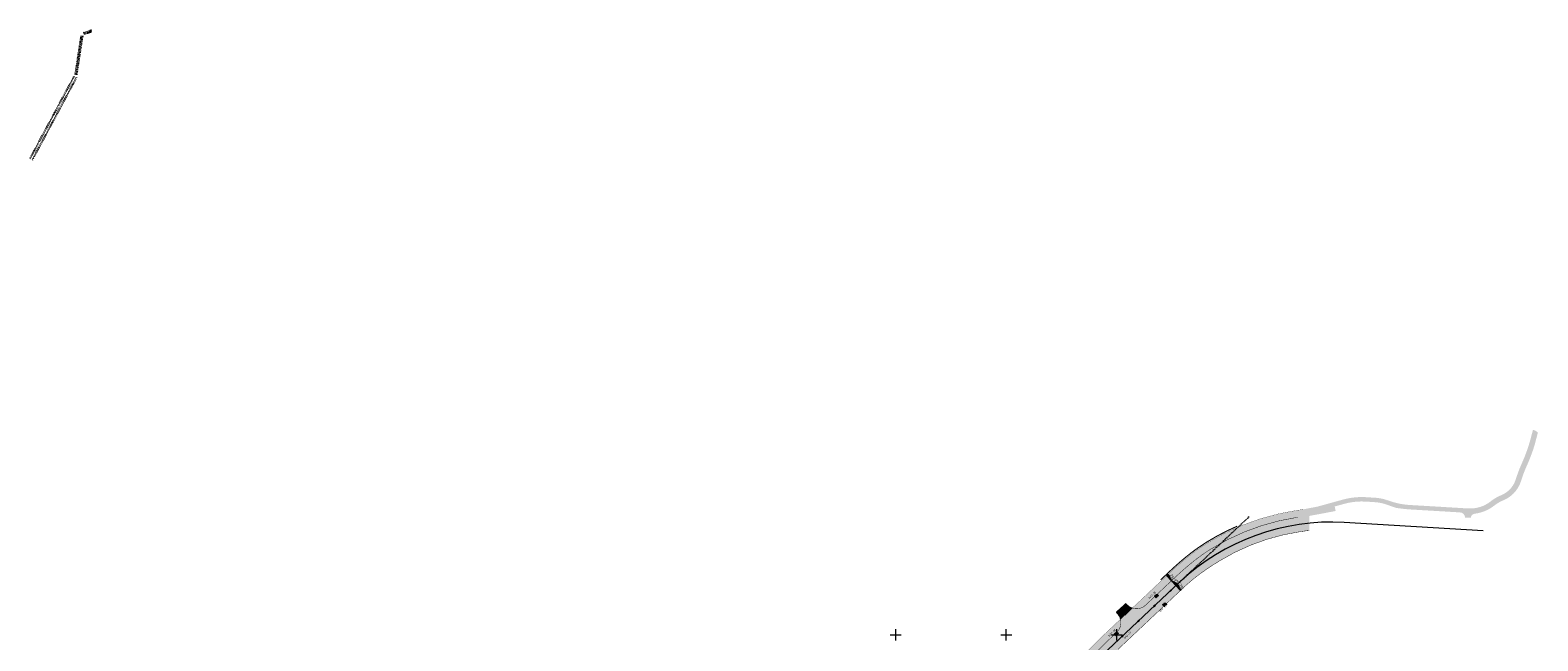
# Model space of a CAD drawing. Extents: x 5459245 to 5462690, y 5971016 to 5972523.
# Tile 198 of 198: x 5462009 to 5462690, y 5972247 to 5972523. Entities that reach past the tile are written whole.
import ezdxf

# ---------------------------------------------------------------- set-up
doc = ezdxf.new("R2010")
doc.units = 0
doc.linetypes.add('8', pattern=[0.5, 0.25, -0.25])
doc.linetypes.add('HIDDEN', pattern=[0.375, 0.25, -0.125])
doc.layers.get('0').update_dxf_attribs({"linetype": 'CONTINUOUS', "lineweight": 13})
doc.layers.add('! A3 - Wypełnienie zabruk', color=7, linetype='CONTINUOUS', lineweight=30, true_color=0xcca68a)
doc.layers.add('! DB - ciąg pr', color=7, linetype='CONTINUOUS', lineweight=0, true_color=0xfdb087)
for name, color, linetype in [('! DB - Jezdnia', 252, 'CONTINUOUS'), ('! DB - Ściany oporowe', 6, 'CONTINUOUS'), ('C-DROGI-SYTUACJA', 7, 'CONTINUOUS'), ('C-DROGI-SYTUACJA-ETYKIETY', 3, 'CONTINUOUS')]:
    doc.layers.add(name, color=color, linetype=linetype)
for name, color, linetype, lineweight in [('! DB - Krawężnik betonowy 15x30 z oporem (H 12cm)', 7, 'CONTINUOUS', 50), ('! DB - Krawężnik kamienny 15x30 obniżony do 3cm', 5, 'HIDDEN', 30), ('! DB - Obrzeże betonowe 8x30', 7, 'CONTINUOUS', 30), ('! DB - POMOC', 1, 'CONTINUOUS', 30), ('!SPADKI', 7, 'CONTINUOUS', 9), ('!WPUSTY', 5, 'CONTINUOUS', 20), ('A_PROJEKTY TOWARZYSZĄCE', 7, 'CONTINUOUS', 20), ('A_RURA OSŁONOWA', 7, 'CONTINUOUS', 20), ('S-wpusty', 5, 'CONTINUOUS', 30), ('wymiary', 5, 'CONTINUOUS', 13)]:
    doc.layers.add(name, color=color, linetype=linetype, lineweight=lineweight)
doc.styles.add('wymiarowanie', font='isocpeur.ttf', dxfattribs={"width": 0.8, "height": 1.2})
doc.dimstyles.new('wymiary lukasz 1000', dxfattribs={"dimscale": 0.5, "dimtxt": 3, "dimasz": 1, "dimexe": 1.25, "dimexo": 0.625, "dimtad": 1, "dimzin": 1, "dimtxsty": 'Standard', "dimcen": 2.5, "dimaunit": 2, "dimadec": 4, "dimazin": 0, "dimtfac": 1, "dimtmove": 0, "dimatfit": 3, "dimfxl": 1, "dimarcsym": 0})
pattern_1 = [(42.7082787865, (-8073587.8313, -107478.5549), (-0.215349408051, 0.233304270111), [])]

# ---------------------------------------------------------------- blocks, each defined once
blk = doc.blocks.new('AeccTickLine')
at = {"color": 0, "linetype": 'ByBlock', "lineweight": -2}
blk.add_line((0, 1), (0, -1), dxfattribs=at)
blk = doc.blocks.new('A$C792F184C')
at = {"layer": '! A3 - Wypełnienie zabruk', "lineweight": 5, "transparency": 33554559}
h = blk.add_hatch(dxfattribs=at)
h.set_pattern_fill('NET', color=256, scale=0.15, angle=45, style=0)
h.set_pattern_definition([(45, (-5462461.02093, -5972101.94537), (-0.33675960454, 0.33675960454), []), (135, (-5462461.02093, -5972101.94537), (-0.33675960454, -0.33675960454), [])])
h.paths.add_polyline_path([(38.53, 158.29), (42.99, 162.31), (43.32, 161.96), (43.68, 161.58), (44.07, 161.23), (44.58, 160.86), (45.12, 160.55), (45.54, 160.35), (45.99, 160.18), (40.57, 155.08), (40.37, 155.7), (40.1, 156.29), (39.78, 156.83), (39.3, 157.47), (38.84, 157.97)])
at = {"layer": '! DB - ciąg pr', "transparency": 33554559}
h = blk.add_hatch(color=256, dxfattribs=at)
h.dxf.hatch_style = 1
edge = h.paths.add_edge_path()
edge.add_line((122.81, 204.67), (123.69, 204.86))
edge.add_line((123.69, 204.86), (125.84, 205.28))
edge.add_line((125.84, 205.28), (128.28, 205.76))
edge.add_line((128.28, 205.76), (129.83, 206.06))
edge.add_line((129.83, 206.06), (130.41, 206.23))
edge.add_line((130.41, 206.23), (132.59, 206.82))
edge.add_line((132.59, 206.82), (135.76, 207.7))
edge.add_line((135.76, 207.7), (141.24, 209.2))
edge.add_arc((149.72, 178.35), 32, 86.60595, 105.37036, ccw=False)
edge.add_line((151.62, 210.29), (155.59, 210.05))
edge.add_arc((154.28, 188.09), 22, 70.54569, 86.60595, ccw=False)
edge.add_line((161.61, 208.84), (162.17, 208.64))
edge.add_arc((173.3, 239.72), 33.01, 250.30819, 266.60419)
edge.add_line((171.34, 206.77), (174.93, 206.55))
edge.add_line((174.93, 206.55), (179.7, 206.27))
edge.add_line((179.7, 206.27), (185.66, 205.92))
edge.add_line((185.66, 205.92), (197.85, 205.19))
edge.add_arc((198.74, 220.17), 15, 266.60595, 308.59524)
edge.add_line((208.1, 208.44), (208.66, 208.88))
edge.add_line((208.66, 208.88), (209.37, 209.37))
edge.add_line((209.37, 209.37), (210.07, 209.81))
edge.add_line((210.07, 209.81), (210.88, 210.28))
edge.add_line((210.88, 210.28), (211.53, 210.61))
edge.add_line((211.53, 210.61), (212.13, 210.89))
edge.add_line((212.13, 210.89), (212.71, 211.14))
edge.add_line((212.71, 211.14), (213.78, 211.64))
edge.add_line((213.78, 211.64), (214.67, 212.16))
edge.add_line((214.67, 212.16), (215.32, 212.62))
edge.add_line((215.32, 212.62), (215.82, 213.02))
edge.add_line((215.82, 213.02), (216.34, 213.49))
edge.add_line((216.34, 213.49), (216.9, 214.06))
edge.add_line((216.9, 214.06), (217.41, 214.65))
edge.add_line((217.41, 214.65), (218.07, 215.58))
edge.add_line((218.07, 215.58), (218.38, 216.08))
edge.add_line((218.38, 216.08), (218.76, 216.81))
edge.add_line((218.76, 216.81), (219.05, 217.47))
edge.add_line((219.05, 217.47), (219.29, 218.12))
edge.add_line((219.29, 218.12), (220.05, 220.37))
edge.add_arc((270.74, 203.25), 53.5, 155.63151, 161.34211, ccw=False)
edge.add_arc((152.32, 256.9), 76.5, 335.62446, 346.67411)
edge.add_line((226.77, 239.26), (227.17, 240.73))
edge.add_arc((226.66, 237.42), 3.34, 36.00376, 81.15228, ccw=False)
edge.add_line((229.36, 239.39), (227.91, 233.92))
edge.add_line((227.91, 233.92), (227.41, 232.32))
edge.add_line((227.41, 232.32), (227.14, 231.51))
edge.add_line((227.14, 231.51), (226.72, 230.32))
edge.add_line((226.72, 230.32), (226.39, 229.42))
edge.add_line((226.39, 229.42), (225.83, 227.95))
edge.add_line((225.83, 227.95), (225.37, 226.8))
edge.add_line((225.37, 226.8), (224.81, 225.47))
edge.add_line((224.81, 225.47), (224.39, 224.54))
edge.add_line((224.39, 224.54), (223.82, 223.23))
edge.add_line((223.82, 223.23), (223.48, 222.43))
edge.add_line((223.48, 222.43), (223.24, 221.82))
edge.add_line((223.24, 221.82), (222.95, 221.06))
edge.add_line((222.95, 221.06), (222.62, 220.15))
edge.add_line((222.62, 220.15), (222.31, 219.25))
edge.add_line((222.31, 219.25), (222.05, 218.48))
edge.add_line((222.05, 218.48), (221.66, 217.32))
edge.add_line((221.66, 217.32), (221.23, 216.2))
edge.add_line((221.23, 216.2), (220.78, 215.27))
edge.add_line((220.78, 215.27), (220.19, 214.26))
edge.add_line((220.19, 214.26), (219.64, 213.45))
edge.add_line((219.64, 213.45), (218.93, 212.57))
edge.add_line((218.93, 212.57), (218.11, 211.71))
edge.add_line((218.11, 211.71), (217.52, 211.18))
edge.add_line((217.52, 211.18), (216.83, 210.62))
edge.add_line((216.83, 210.62), (216.19, 210.16))
edge.add_line((216.19, 210.16), (215.73, 209.87))
edge.add_line((215.73, 209.87), (215.03, 209.47))
edge.add_line((215.03, 209.47), (214.39, 209.15))
edge.add_line((214.39, 209.15), (213.78, 208.88))
edge.add_line((213.78, 208.88), (213.26, 208.66))
edge.add_line((213.26, 208.66), (212.65, 208.38))
edge.add_line((212.65, 208.38), (211.9, 207.99))
edge.add_line((211.9, 207.99), (211.15, 207.55))
edge.add_line((211.15, 207.55), (210.39, 207.04))
edge.add_line((210.39, 207.04), (209.68, 206.51))
edge.add_line((209.68, 206.51), (208.87, 205.91))
edge.add_line((208.87, 205.91), (208.27, 205.51))
edge.add_line((208.27, 205.51), (207.39, 204.98))
edge.add_line((207.39, 204.98), (206.8, 204.67))
edge.add_line((206.8, 204.67), (206.32, 204.43))
edge.add_line((206.32, 204.43), (205.65, 204.13))
edge.add_line((205.65, 204.13), (205.1, 203.9))
edge.add_line((205.1, 203.9), (204.49, 203.68))
edge.add_line((204.49, 203.68), (203.85, 203.47))
edge.add_line((203.85, 203.47), (202.8, 203.18))
edge.add_line((202.8, 203.18), (201.74, 202.96))
edge.add_line((201.74, 202.96), (200.77, 202.81))
edge.add_arc((200.98, 200.89), 1.93, 96.25889, 174.65237)
edge.add_line((199.06, 201.07), (196.46, 201.1))
edge.add_arc((194.04, 201), 2.42, 2.45509, 87.35129)
edge.add_line((194.15, 203.41), (190.51, 203.63))
edge.add_line((190.51, 203.63), (184.06, 204.01))
edge.add_line((184.06, 204.01), (181.16, 204.18))
edge.add_line((181.16, 204.18), (177.86, 204.38))
edge.add_line((177.86, 204.38), (171.71, 204.74))
edge.add_arc((177.6, 286.91), 82.38, 261.27555, 265.89974, ccw=False)
edge.add_line((165.1, 205.48), (161.51, 206.75))
edge.add_line((161.51, 206.75), (160.95, 206.95))
edge.add_arc((154.28, 188.09), 20, 70.54569, 86.60595)
edge.add_line((155.47, 208.06), (151.5, 208.29))
edge.add_line((151.5, 208.29), (150.3, 208.34))
edge.add_arc((149.72, 178.35), 30, 88.89974, 105.37036)
edge.add_line((141.77, 207.27), (139.87, 206.75))
edge.add_line((139.87, 206.75), (138.83, 206.46))
edge.add_line((138.83, 206.46), (137.5, 206.1))
edge.add_line((137.5, 206.1), (137.63, 205.51))
edge.add_line((137.63, 205.51), (137.91, 204.04))
edge.add_line((137.91, 204.04), (136.93, 203.86))
edge.add_line((136.93, 203.86), (135.39, 203.57))
edge.add_line((135.39, 203.57), (133.15, 203.14))
edge.add_line((133.15, 203.14), (131.11, 202.76))
edge.add_line((131.11, 202.76), (129.55, 202.47))
edge.add_line((129.55, 202.47), (127.84, 202.15))
edge.add_line((127.84, 202.15), (126.49, 201.89))
edge.add_line((126.49, 201.89), (126.01, 201.8))
edge.add_line((126.01, 201.8), (125.16, 201.73))
edge.add_line((125.16, 201.73), (124, 201.59))
edge.add_line((124, 201.59), (122.7, 201.47))
edge.add_line((122.7, 201.47), (119.42, 201.01))
edge.add_line((119.42, 201.01), (116.94, 200.57))
edge.add_line((116.94, 200.57), (113.81, 199.94))
edge.add_line((113.81, 199.94), (111.7, 199.45))
edge.add_line((111.7, 199.45), (108.14, 198.53))
edge.add_line((108.14, 198.53), (106.01, 197.91))
edge.add_line((106.01, 197.91), (103.9, 197.25))
edge.add_line((103.9, 197.25), (101.82, 196.55))
edge.add_line((101.82, 196.55), (99.6, 195.74))
edge.add_line((99.6, 195.74), (97.68, 195))
edge.add_line((97.68, 195), (95.76, 194.21))
edge.add_line((95.76, 194.21), (94.29, 193.58))
edge.add_line((94.29, 193.58), (92.36, 192.71))
edge.add_line((92.36, 192.71), (89.28, 191.21))
edge.add_line((89.28, 191.21), (87.59, 190.34))
edge.add_line((87.59, 190.34), (84.64, 188.72))
edge.add_line((84.64, 188.72), (82.47, 187.44))
edge.add_line((82.47, 187.44), (80.94, 186.49))
edge.add_line((80.94, 186.49), (78.35, 184.78))
edge.add_line((78.35, 184.78), (76.99, 183.82))
edge.add_line((76.99, 183.82), (75.67, 182.85))
edge.add_line((75.67, 182.85), (74.5, 181.96))
edge.add_line((74.5, 181.96), (73.62, 181.27))
edge.add_line((73.62, 181.27), (71.9, 179.88))
edge.add_line((71.9, 179.88), (70.25, 178.49))
edge.add_line((70.25, 178.49), (67.69, 176.23))
edge.add_line((67.69, 176.23), (66.22, 174.89))
edge.add_line((66.22, 174.89), (65.01, 173.76))
edge.add_line((65.01, 173.76), (62.96, 171.83))
edge.add_line((62.96, 171.83), (61.06, 170.05))
edge.add_line((61.06, 170.05), (59.4, 168.48))
edge.add_line((59.4, 168.48), (57.38, 166.58))
edge.add_line((57.38, 166.58), (55.59, 164.9))
edge.add_line((55.59, 164.9), (53.64, 163.06))
edge.add_line((53.64, 163.06), (51.93, 161.45))
edge.add_arc((47.91, 165.72), 5.86, 250.84947, 313.27495, ccw=False)
edge.add_line((45.99, 160.18), (48.13, 162.19))
edge.add_line((48.13, 162.19), (51.63, 165.49))
edge.add_line((51.63, 165.49), (58.29, 171.76))
edge.add_line((58.29, 171.76), (61.33, 174.62))
edge.add_line((61.33, 174.62), (62.22, 175.46))
edge.add_line((62.22, 175.46), (65.67, 178.66))
edge.add_line((65.67, 178.66), (67.21, 180.03))
edge.add_line((67.21, 180.03), (68.01, 180.72))
edge.add_line((68.01, 180.72), (70.73, 182.99))
edge.add_line((70.73, 182.99), (73.24, 184.96))
edge.add_line((73.24, 184.96), (76.48, 187.31))
edge.add_line((76.48, 187.31), (80.08, 189.67))
edge.add_line((80.08, 189.67), (84.23, 192.1))
edge.add_line((84.23, 192.1), (87.96, 194.08))
edge.add_line((87.96, 194.08), (91.72, 195.88))
edge.add_line((91.72, 195.88), (96.14, 197.78))
edge.add_line((96.14, 197.78), (100.17, 199.31))
edge.add_line((100.17, 199.31), (103.45, 200.41))
edge.add_line((103.45, 200.41), (105.4, 201.01))
edge.add_line((105.4, 201.01), (108.38, 201.86))
edge.add_line((108.38, 201.86), (112.09, 202.78))
edge.add_line((112.09, 202.78), (115.31, 203.47))
edge.add_line((115.31, 203.47), (117.8, 203.93))
edge.add_line((117.8, 203.93), (121.22, 204.45))
edge.add_line((121.22, 204.45), (122.81, 204.67))
h = blk.add_hatch(color=256, dxfattribs=at)
h.dxf.hatch_style = 1
edge = h.paths.add_edge_path()
edge.add_line((16.85, 129.78), (17.72, 130.96))
edge.add_line((17.72, 130.96), (18.79, 132.36))
edge.add_line((18.79, 132.36), (19.95, 133.86))
edge.add_line((19.95, 133.86), (21.86, 136.19))
edge.add_line((21.86, 136.19), (23.6, 138.22))
edge.add_line((23.6, 138.22), (25.98, 140.87))
edge.add_line((25.98, 140.87), (28.59, 143.61))
edge.add_line((28.59, 143.61), (30.88, 145.9))
edge.add_line((30.88, 145.9), (33.38, 148.31))
edge.add_line((33.38, 148.31), (36.22, 150.98))
edge.add_line((36.22, 150.98), (40.57, 155.08))
edge.add_arc((34.65, 153.54), 6.12, -52.17714, 14.56568, ccw=False)
edge.add_line((38.4, 148.71), (37.24, 147.62))
edge.add_line((37.24, 147.62), (35.38, 145.86))
edge.add_line((35.38, 145.86), (32.63, 143.21))
edge.add_line((32.63, 143.21), (29.69, 140.21))
edge.add_line((29.69, 140.21), (27.22, 137.56))
edge.add_line((27.22, 137.56), (25, 135.03))
edge.add_line((25, 135.03), (22.54, 132.05))
edge.add_arc((17.77, 135.74), 6.04, 261.30716, 322.28328, ccw=False)
at = {"layer": '! DB - Jezdnia', "transparency": 33554559}
h = blk.add_hatch(color=254, dxfattribs=at)
h.dxf.hatch_style = 1
edge = h.paths.add_edge_path()
edge.add_arc((2.66, -223.56), 72.26, 143.33149, 174.31499, ccw=False)
edge.add_line((-55.3, -180.41), (-36.66, -155.43))
edge.add_arc((-99.18, -108.78), 78, 323.27463, 329.42202)
edge.add_line((-32.02, -148.46), (-22.26, -119.05))
edge.add_line((-22.26, -119.05), (-26.48, -117.71))
edge.add_line((-26.48, -117.71), (-30.53, -130.5))
edge.add_arc((-99.18, -108.78), 72, 323.27463, 342.44324, ccw=False)
edge.add_line((-41.47, -151.84), (-60.11, -176.82))
edge.add_arc((2.41, -223.46), 78, 143.27463, 174.37185)
edge.add_line((-75.21, -215.81), (-84.75, -312.57))
edge.add_arc((-579.35, -263.82), 497, 352.22866, 354.37185, ccw=False)
edge.add_line((-86.92, -331.03), (-87.03, -331.92))
edge.add_line((-87.03, -331.92), (-87.14, -332.82))
edge.add_line((-87.14, -332.82), (-87.24, -333.71))
edge.add_line((-87.24, -333.71), (-87.33, -334.61))
edge.add_line((-87.33, -334.61), (-87.42, -335.51))
edge.add_line((-87.42, -335.51), (-87.51, -336.41))
edge.add_line((-87.51, -336.41), (-87.6, -337.3))
edge.add_line((-87.6, -337.3), (-87.69, -338.2))
edge.add_line((-87.69, -338.2), (-87.79, -339.1))
edge.add_line((-87.79, -339.1), (-87.89, -339.99))
edge.add_line((-87.89, -339.99), (-88.01, -340.89))
edge.add_line((-88.01, -340.89), (-89.85, -354.35))
edge.add_line((-89.85, -354.35), (-89.98, -355.25))
edge.add_line((-89.98, -355.25), (-90.11, -356.15))
edge.add_line((-90.11, -356.15), (-90.26, -357.05))
edge.add_line((-90.26, -357.05), (-90.41, -357.94))
edge.add_line((-90.41, -357.94), (-90.57, -358.84))
edge.add_line((-90.57, -358.84), (-90.72, -359.74))
edge.add_line((-90.72, -359.74), (-90.88, -360.63))
edge.add_line((-90.88, -360.63), (-91.03, -361.53))
edge.add_line((-91.03, -361.53), (-91.18, -362.43))
edge.add_line((-91.18, -362.43), (-91.32, -363.32))
edge.add_line((-91.32, -363.32), (-91.45, -364.22))
edge.add_line((-91.45, -364.22), (-93.49, -379.21))
edge.add_arc((157.18, -413.42), 253, 172.22866, 178.61877)
edge.add_line((-95.74, -407.32), (-98.55, -523.59))
edge.add_line((-98.55, -523.59), (-101.45, -598.95))
edge.add_arc((401.18, -618.33), 503, 177.79201, 181.94868)
edge.add_arc((-109.53, -635.71), 8, -50.37494, 1.94868, ccw=False)
edge.add_arc((401.18, -618.33), 506.15, 182.66546, 182.88225)
edge.add_line((-104.33, -643.78), (-103.99, -650.52))
edge.add_arc((-108.52, -657.12), 8, 2.88119, 55.5634, ccw=False)
edge.add_line((-100.53, -656.72), (-100.23, -662.7))
edge.add_line((-100.23, -662.7), (-98.74, -692.34))
edge.add_line((-98.74, -692.34), (-98.38, -699.33))
edge.add_line((-98.38, -699.33), (-96.42, -738.37))
edge.add_line((-96.42, -738.37), (-96.07, -745.36))
edge.add_line((-96.07, -745.36), (-95.87, -749.24))
edge.add_arc((56.94, -741.54), 153, 182.88225, 195.77009)
edge.add_line((-90.31, -783.12), (-88.49, -789.54))
edge.add_line((-88.49, -789.54), (-86.7, -795.9))
edge.add_line((-86.7, -795.9), (-83.73, -806.4))
edge.add_line((-83.73, -806.4), (-83.18, -808.5))
edge.add_line((-83.18, -808.5), (-82.71, -810.62))
edge.add_line((-82.71, -810.62), (-82.32, -812.76))
edge.add_line((-82.32, -812.76), (-82, -814.92))
edge.add_line((-82, -814.92), (-81.75, -817.08))
edge.add_line((-81.75, -817.08), (-81.57, -819.26))
edge.add_line((-81.57, -819.26), (-81.45, -821.44))
edge.add_line((-81.45, -821.44), (-81.39, -823.62))
edge.add_line((-81.39, -823.62), (-81.39, -825.8))
edge.add_line((-81.39, -825.8), (-81.44, -827.98))
edge.add_line((-81.44, -827.98), (-81.54, -830.15))
edge.add_arc((-153.02, -825.97), 71.6, 352.65083, 356.65224, ccw=False)
edge.add_line((-82.01, -835.13), (-82.31, -837.28))
edge.add_line((-82.31, -837.28), (-82.67, -839.43))
edge.add_line((-82.67, -839.43), (-83.07, -841.57))
edge.add_line((-83.07, -841.57), (-83.54, -843.71))
edge.add_line((-83.54, -843.71), (-84.06, -845.83))
edge.add_line((-84.06, -845.83), (-84.64, -847.93))
edge.add_line((-84.64, -847.93), (-85.29, -850.01))
edge.add_line((-85.29, -850.01), (-86, -852.07))
edge.add_line((-86, -852.07), (-86.78, -854.1))
edge.add_line((-86.78, -854.1), (-87.64, -856.1))
edge.add_line((-87.64, -856.1), (-88.57, -858.06))
edge.add_line((-88.57, -858.06), (-99.26, -879.54))
edge.add_arc((-16.01, -920.99), 93, 153.5329, 174.07724)
edge.add_line((-108.51, -911.39), (-108.7, -913.2))
edge.add_arc((-16.2, -922.8), 93, 174.07724, 180.92939)
edge.add_arc((-115.16, -924.42), 5.97, -59.32748, 1.08433, ccw=False)
edge.add_line((-112.11, -929.56), (-111.58, -934.88))
edge.add_arc((-113.6, -940.53), 6, 10.40996, 70.3718, ccw=False)
edge.add_line((-107.7, -939.45), (-106.21, -947.56))
edge.add_arc((-1086.8, -1127.71), 997, 8.73106, 10.40996, ccw=False)
edge.add_line((-101.35, -976.37), (-97.25, -1003.08))
edge.add_line((-97.25, -1003.08), (-97.09, -1004.11))
edge.add_line((-97.09, -1004.11), (-96.94, -1005.15))
edge.add_line((-96.94, -1005.15), (-96.78, -1006.18))
edge.add_line((-96.78, -1006.18), (-96.62, -1007.21))
edge.add_line((-96.62, -1007.21), (-96.45, -1008.24))
edge.add_line((-96.45, -1008.24), (-96.27, -1009.27))
edge.add_line((-96.27, -1009.27), (-96.08, -1010.3))
edge.add_line((-96.08, -1010.3), (-95.86, -1011.32))
edge.add_line((-95.86, -1011.32), (-95.63, -1012.33))
edge.add_line((-95.63, -1012.33), (-95.36, -1013.34))
edge.add_line((-95.36, -1013.34), (-95.07, -1014.34))
edge.add_arc((-20.15, -991.24), 78.4, 197.13508, 201.13668)
edge.add_line((-93.28, -1019.51), (-92.89, -1020.48))
edge.add_line((-92.89, -1020.48), (-92.73, -1020.83))
edge.add_arc((-98.23, -1023.24), 6, -35.0552, 23.68465, ccw=False)
edge.add_arc((766.71, -547.41), 984.56, 209.13052, 209.70248)
edge.add_arc((-89.57, -1043.18), 8, 29.54095, 82.2221, ccw=False)
edge.add_line((-82.61, -1039.23), (-80.78, -1042.46))
edge.add_line((-80.78, -1042.46), (-77.82, -1047.68))
edge.add_line((-77.82, -1047.68), (-60.75, -1077.81))
edge.add_line((-60.75, -1077.81), (-57.3, -1083.9))
edge.add_line((-57.3, -1083.9), (-56.37, -1085.53))
edge.add_line((-56.37, -1085.53), (-51.16, -1082.57))
edge.add_line((-51.16, -1082.57), (-66.94, -1054.72))
edge.add_line((-66.94, -1054.72), (-70.39, -1048.63))
edge.add_line((-70.39, -1048.63), (-82.79, -1026.74))
edge.add_line((-82.79, -1026.74), (-83.25, -1025.9))
edge.add_line((-83.25, -1025.9), (-83.68, -1025.05))
edge.add_line((-83.68, -1025.05), (-84.09, -1024.18))
edge.add_line((-84.09, -1024.18), (-84.48, -1023.31))
edge.add_line((-84.48, -1023.31), (-84.86, -1022.43))
edge.add_line((-84.86, -1022.43), (-85.22, -1021.54))
edge.add_line((-85.22, -1021.54), (-85.57, -1020.65))
edge.add_line((-85.57, -1020.65), (-85.91, -1019.75))
edge.add_line((-85.91, -1019.75), (-86.25, -1018.85))
edge.add_line((-86.25, -1018.85), (-86.59, -1017.96))
edge.add_line((-86.59, -1017.96), (-86.94, -1017.06))
edge.add_arc((-20.15, -991.24), 71.6, 197.13508, 201.13668, ccw=False)
edge.add_line((-88.58, -1012.34), (-88.86, -1011.42))
edge.add_line((-88.86, -1011.42), (-89.15, -1010.51))
edge.add_line((-89.15, -1010.51), (-89.44, -1009.59))
edge.add_line((-89.44, -1009.59), (-89.72, -1008.68))
edge.add_line((-89.72, -1008.68), (-90, -1007.76))
edge.add_line((-90, -1007.76), (-90.27, -1006.84))
edge.add_line((-90.27, -1006.84), (-90.31, -1006.69))
edge.add_arc((-49.84, -995.14), 42.08, 187.07106, 195.93406, ccw=False)
edge.add_line((-91.6, -1000.32), (-93.44, -988.34))
edge.add_line((-93.44, -988.34), (-94.51, -981.42))
edge.add_line((-94.51, -981.42), (-95.42, -975.46))
edge.add_arc((-1086.8, -1127.71), 1003, 8.73106, 10.40996)
edge.add_line((-100.31, -946.48), (-101.77, -938.5))
edge.add_arc((-15.07, -923.3), 88.03, 173.82466, 189.94068, ccw=False)
edge.add_line((-102.58, -913.84), (-102.4, -912.03))
edge.add_arc((-14.74, -920.92), 88.11, 153.94513, 174.21056, ccw=False)
edge.add_line((-93.89, -882.21), (-83.2, -860.73))
edge.add_line((-83.2, -860.73), (-82.17, -858.6))
edge.add_line((-82.17, -858.6), (-81.19, -856.44))
edge.add_line((-81.19, -856.44), (-80.26, -854.26))
edge.add_line((-80.26, -854.26), (-79.39, -852.04))
edge.add_line((-79.39, -852.04), (-78.58, -849.81))
edge.add_line((-78.58, -849.81), (-77.84, -847.55))
edge.add_line((-77.84, -847.55), (-77.16, -845.27))
edge.add_line((-77.16, -845.27), (-76.57, -842.97))
edge.add_line((-76.57, -842.97), (-76.05, -840.66))
edge.add_line((-76.05, -840.66), (-75.61, -838.34))
edge.add_line((-75.61, -838.34), (-75.27, -836))
edge.add_arc((-153.02, -825.97), 78.4, 352.65083, 353.67001)
edge.add_arc((-109.09, -829.69), 34.35, 351.75577, 358.56647)
edge.add_line((-74.76, -830.55), (-74.66, -828.19))
edge.add_line((-74.66, -828.19), (-74.66, -828.13))
edge.add_line((-74.66, -828.13), (-74.66, -825.82))
edge.add_line((-74.66, -825.82), (-74.74, -823.45))
edge.add_line((-74.74, -823.45), (-74.9, -821.09))
edge.add_line((-74.9, -821.09), (-75.14, -818.72))
edge.add_line((-75.14, -818.72), (-75.45, -816.37))
edge.add_line((-75.45, -816.37), (-75.83, -814.02))
edge.add_line((-75.83, -814.02), (-76.27, -811.68))
edge.add_line((-76.27, -811.68), (-76.78, -809.36))
edge.add_line((-76.78, -809.36), (-77.34, -807.06))
edge.add_line((-77.34, -807.06), (-77.96, -804.77))
edge.add_line((-77.96, -804.77), (-82.49, -788.72))
edge.add_line((-82.49, -788.72), (-84.26, -782.47))
edge.add_line((-84.26, -782.47), (-84.53, -781.49))
edge.add_arc((56.94, -741.54), 147, 183.59809, 195.77009, ccw=False)
edge.add_line((-89.77, -750.77), (-90.09, -744.78))
edge.add_line((-90.09, -744.78), (-93.33, -680.38))
edge.add_line((-93.33, -680.38), (-94.24, -662.4))
edge.add_line((-94.24, -662.4), (-94.44, -658.41))
edge.add_line((-94.44, -658.41), (-95.15, -644.31))
edge.add_line((-95.15, -644.31), (-95.2, -643.32))
edge.add_arc((401.18, -618.33), 497, 182.24721, 182.88225, ccw=False)
edge.add_arc((401.18, -618.33), 497, 177.79201, 182.24721, ccw=False)
edge.add_line((-95.46, -599.19), (-92.55, -523.78))
edge.add_line((-92.55, -523.78), (-89.74, -407.47))
edge.add_arc((157.18, -413.42), 247, 172.22866, 178.61877, ccw=False)
edge.add_line((-87.55, -380.02), (-85.5, -365.04))
edge.add_line((-85.5, -365.04), (-85.38, -364.13))
edge.add_line((-85.38, -364.13), (-85.28, -363.23))
edge.add_line((-85.28, -363.23), (-85.18, -362.33))
edge.add_line((-85.18, -362.33), (-85.08, -361.42))
edge.add_line((-85.08, -361.42), (-84.99, -360.52))
edge.add_line((-84.99, -360.52), (-84.9, -359.61))
edge.add_line((-84.9, -359.61), (-84.81, -358.71))
edge.add_line((-84.81, -358.71), (-84.72, -357.8))
edge.add_line((-84.72, -357.8), (-84.62, -356.9))
edge.add_line((-84.62, -356.9), (-84.51, -356))
edge.add_line((-84.51, -356), (-84.4, -355.09))
edge.add_line((-84.4, -355.09), (-82.55, -341.59))
edge.add_line((-82.55, -341.59), (-82.43, -340.7))
edge.add_line((-82.43, -340.7), (-82.29, -339.81))
edge.add_line((-82.29, -339.81), (-82.14, -338.92))
edge.add_line((-82.14, -338.92), (-81.99, -338.04))
edge.add_line((-81.99, -338.04), (-81.84, -337.15))
edge.add_line((-81.84, -337.15), (-81.68, -336.27))
edge.add_line((-81.68, -336.27), (-81.53, -335.39))
edge.add_line((-81.53, -335.39), (-81.38, -334.5))
edge.add_line((-81.38, -334.5), (-81.24, -333.62))
edge.add_line((-81.24, -333.62), (-81.1, -332.73))
edge.add_line((-81.1, -332.73), (-80.97, -331.84))
edge.add_arc((-579.35, -263.82), 503, 352.22866, 354.37185)
edge.add_line((-78.78, -313.15), (-69.24, -216.4))
edge = h.paths.add_edge_path(flags=17)
edge.add_arc((2.84, -219.14), 78.4, 154.54484, 155.40041)
edge.add_arc((-11.45, -213.52), 63.08, 154.64435, 154.64914)
edge.add_arc((2.84, -219.15), 78.4, 154.54146, 155.40088, ccw=False)
edge = h.paths.add_edge_path()
edge.add_line((-26.48, -117.71), (-22.26, -119.05))
edge.add_line((-22.26, -119.05), (6.32, -32.89))
edge.add_arc((-45.65, -22.48), 53, 348.66557, 363.62983)
edge.add_line((7.24, -19.12), (2.93, 48.9))
edge.add_line((2.93, 48.9), (2.81, 51.23))
edge.add_line((2.81, 51.23), (2.75, 53.56))
edge.add_line((2.75, 53.56), (2.74, 55.89))
edge.add_line((2.74, 55.89), (2.79, 58.23))
edge.add_line((2.79, 58.23), (2.88, 60.56))
edge.add_line((2.88, 60.56), (3.02, 62.9))
edge.add_line((3.02, 62.9), (3.21, 65.22))
edge.add_line((3.21, 65.22), (3.44, 67.55))
edge.add_line((3.44, 67.55), (3.71, 69.87))
edge.add_line((3.71, 69.87), (4.02, 72.18))
edge.add_line((4.02, 72.18), (4.37, 74.49))
edge.add_arc((119.69, 56.31), 116.75, 145.86367, 171.04111, ccw=False)
edge.add_line((23.06, 121.83), (24.38, 123.75))
edge.add_line((24.38, 123.75), (25.74, 125.65))
edge.add_line((25.74, 125.65), (27.13, 127.53))
edge.add_line((27.13, 127.53), (28.55, 129.38))
edge.add_line((28.55, 129.38), (30, 131.21))
edge.add_line((30, 131.21), (31.49, 133.01))
edge.add_line((31.49, 133.01), (33.02, 134.78))
edge.add_line((33.02, 134.78), (34.58, 136.52))
edge.add_line((34.58, 136.52), (36.18, 138.22))
edge.add_line((36.18, 138.22), (37.81, 139.88))
edge.add_line((37.81, 139.88), (39.49, 141.49))
edge.add_line((39.49, 141.49), (69.39, 169.65))
edge.add_line((69.39, 169.65), (70.71, 170.86))
edge.add_line((70.71, 170.86), (72.06, 172.03))
edge.add_line((72.06, 172.03), (73.44, 173.18))
edge.add_line((73.44, 173.18), (74.85, 174.29))
edge.add_line((74.85, 174.29), (76.27, 175.38))
edge.add_line((76.27, 175.38), (77.72, 176.44))
edge.add_line((77.72, 176.44), (79.19, 177.47))
edge.add_line((79.19, 177.47), (80.68, 178.48))
edge.add_line((80.68, 178.48), (82.18, 179.47))
edge.add_line((82.18, 179.47), (83.69, 180.43))
edge.add_line((83.69, 180.43), (85.21, 181.38))
edge.add_arc((135.89, 99.03), 96.7, 98.2732, 121.6077, ccw=False)
edge.add_line((121.97, 194.72), (123.75, 194.97))
edge.add_line((123.75, 194.97), (125.53, 195.19))
edge.add_line((125.53, 195.19), (126.06, 195.26))
edge.add_line((126.06, 195.26), (126.01, 201.8))
edge.add_line((126.01, 201.8), (124.81, 201.7))
edge.add_line((124.81, 201.7), (122.91, 201.5))
edge.add_line((122.91, 201.5), (121.02, 201.25))
edge.add_arc((135.89, 99.03), 103.3, 98.2732, 121.6077)
edge.add_line((81.75, 187), (80.14, 185.98))
edge.add_line((80.14, 185.98), (78.55, 184.92))
edge.add_line((78.55, 184.92), (76.99, 183.82))
edge.add_line((76.99, 183.82), (75.45, 182.69))
edge.add_line((75.45, 182.69), (73.94, 181.53))
edge.add_line((73.94, 181.53), (72.45, 180.33))
edge.add_line((72.45, 180.33), (70.98, 179.11))
edge.add_line((70.98, 179.11), (69.52, 177.87))
edge.add_line((69.52, 177.87), (68.09, 176.6))
edge.add_line((68.09, 176.6), (66.68, 175.32))
edge.add_line((66.68, 175.32), (65.28, 174.02))
edge.add_line((65.28, 174.02), (51.99, 161.5))
edge.add_arc((47.88, 165.87), 6, 251.6343, 313.27495, ccw=False)
edge.add_line((45.99, 160.18), (40.57, 155.08))
edge.add_arc((34.77, 153.53), 6, -46.72505, 14.9156, ccw=False)
edge.add_line((38.89, 149.16), (38.4, 148.71))
edge.add_line((38.4, 148.71), (35.38, 145.86))
edge.add_line((35.38, 145.86), (33.6, 144.16))
edge.add_line((33.6, 144.16), (31.85, 142.44))
edge.add_line((31.85, 142.44), (30.13, 140.68))
edge.add_line((30.13, 140.68), (28.44, 138.89))
edge.add_line((28.44, 138.89), (26.78, 137.07))
edge.add_line((26.78, 137.07), (25.16, 135.22))
edge.add_line((25.16, 135.22), (23.58, 133.33))
edge.add_line((23.58, 133.33), (22.54, 132.05))
edge.add_arc((17.77, 135.74), 6.04, 261.30716, 322.28328, ccw=False)
edge.add_line((16.85, 129.78), (13.37, 124.67))
edge.add_arc((8.18, 121.66), 6, -30.37096, 30.09281, ccw=False)
edge.add_arc((119.69, 56.31), 123.25, 149.62904, 171.04111)
edge.add_line((-2.05, 75.5), (-2.4, 73.07))
edge.add_line((-2.4, 73.07), (-2.7, 70.63))
edge.add_line((-2.7, 70.63), (-2.93, 68.19))
edge.add_line((-2.93, 68.19), (-3.12, 65.73))
edge.add_line((-3.12, 65.73), (-3.25, 63.28))
edge.add_line((-3.25, 63.28), (-3.33, 60.82))
edge.add_line((-3.33, 60.82), (-3.36, 58.35))
edge.add_line((-3.36, 58.35), (-3.35, 55.89))
edge.add_line((-3.35, 55.89), (-3.29, 53.43))
edge.add_line((-3.29, 53.43), (-3.2, 50.97))
edge.add_line((-3.2, 50.97), (-3.06, 48.52))
edge.add_line((-3.06, 48.52), (0.21, -2.95))
edge.add_line((0.21, -2.95), (1.26, -19.5))
edge.add_arc((-45.65, -22.48), 47, -17.55676, 3.62983, ccw=False)
edge.add_line((-0.84, -36.65), (-26.48, -117.71))
at = {"layer": '!SPADKI'}
h = blk.add_hatch(dxfattribs=at)
h.set_pattern_fill('ANSI31', color=256, scale=0.1, angle=-2.29172, style=0)
h.set_pattern_definition([(42.7082787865, (-8073591.93795, -107474.1757), (-0.215349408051, 0.233304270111), [])])
h.paths.add_polyline_path([(63.66, 172.49), (61.5, 174.78), (62.25, 175.49)])
h = blk.add_hatch(dxfattribs=at)
h.set_pattern_fill('ANSI31', color=256, scale=0.1, angle=-2.29172, style=0)
h.set_pattern_definition(pattern_1)
h.paths.add_polyline_path([(63.66, 172.49), (65.71, 170.3), (66.4, 170.95)])
h = blk.add_hatch(dxfattribs=at)
h.set_pattern_fill('ANSI31', color=256, scale=0.1, angle=-2.29172, style=0)
h.set_pattern_definition(pattern_1)
h.paths.add_polyline_path([(67.76, 168.11), (65.71, 170.3), (66.4, 170.95)])
at = {"layer": '! DB - Krawężnik betonowy 15x30 z oporem (H 12cm)', "lineweight": 50, "const_width": 0.2}
for points in [[(120.66, 201.2, 0.101273), (81.75, 187), (80.14, 185.98), (78.55, 184.92), (76.99, 183.82), (75.45, 182.69), (73.94, 181.53), (72.45, 180.33), (70.98, 179.11), (69.52, 177.87), (68.09, 176.6), (66.68, 175.32), (65.28, 174.02), (51.99, 161.5)], [(126.06, 195.26), (125.53, 195.19), (123.75, 194.97), (121.97, 194.72, 0.102169), (85.21, 181.38), (83.69, 180.43), (82.18, 179.47), (80.68, 178.48), (79.19, 177.47), (77.72, 176.44), (76.27, 175.38), (74.85, 174.29), (73.44, 173.18), (72.06, 172.03), (70.71, 170.86), (69.39, 169.65), (39.49, 141.49)], [(38.53, 158.29), (39.14, 157.65, -0.124376), (40.57, 155.08, -0.124376)], [(42.99, 162.31), (43.51, 161.76, 0.124376), (45.99, 160.18, 0.124376)]]:
    blk.add_lwpolyline(points, format="xyb", dxfattribs=at)
blk.add_lwpolyline([(38.4, 148.71), (35.38, 145.86), (33.6, 144.16), (31.85, 142.44), (30.13, 140.68), (28.44, 138.89), (26.78, 137.07), (25.16, 135.22), (23.58, 133.33), (22.54, 132.05)], dxfattribs=at)
at = {"layer": '! DB - Krawężnik kamienny 15x30 obniżony do 3cm', "color": 57, "lineweight": 50, "ltscale": 5, "const_width": 0.2}
for points in [[(38.53, 158.29), (42.99, 162.31)], [(45.99, 160.18), (40.57, 155.08)]]:
    blk.add_lwpolyline(points, dxfattribs=at)
for points in [[(45.99, 160.18, 0.275637), (51.99, 161.5), (51.87, 161.39)], [(40.57, 155.08, -0.275637), (38.89, 149.16), (38.4, 148.71)]]:
    blk.add_lwpolyline(points, format="xyb", dxfattribs=at)
at = {"layer": '! DB - Obrzeże betonowe 8x30', "const_width": 0.1}
blk.add_lwpolyline([(123.19, 204.76), (122.54, 204.63), (120.59, 204.37, 0.102267), (80.08, 189.67), (78.42, 188.62), (76.77, 187.52), (75.15, 186.38), (73.56, 185.21), (72, 184), (70.46, 182.77), (68.94, 181.52), (67.46, 180.24), (65.99, 178.95), (64.55, 177.64), (63.13, 176.32), (45.99, 160.18)], format="xyb", dxfattribs=at)
blk.add_lwpolyline([(40.57, 155.08), (33.21, 148.15), (31.41, 146.42), (29.62, 144.66), (27.86, 142.86), (26.13, 141.03), (24.43, 139.17), (22.77, 137.27), (21.14, 135.34), (19.56, 133.37), (18.02, 131.36), (16.85, 129.78)], dxfattribs=at)
at = {"layer": '! DB - Ściany oporowe', "color": 2, "lineweight": 50, "const_width": 0.5}
blk.add_lwpolyline([(93.39, 197.17, 0.035839), (79.81, 190.1), (78.15, 189.04), (76.49, 187.93), (74.86, 186.79), (73.26, 185.61), (71.69, 184.4), (70.14, 183.16), (68.62, 181.9), (67.13, 180.62), (65.66, 179.32), (64.21, 178), (62.79, 176.68), (58.78, 172.91)], format="xyb", dxfattribs=at)
at = {"layer": '!SPADKI'}
for points in [[(63.66, 172.49), (61.5, 174.78), (62.25, 175.49)], [(63.66, 172.49), (65.71, 170.3), (66.4, 170.95)], [(67.76, 168.11), (65.71, 170.3), (66.4, 170.95)]]:
    blk.add_lwpolyline(points, close=True, dxfattribs=at)
at = {"layer": 'C-DROGI-SYTUACJA', "color": 0, "linetype": 'HIDDEN', "lineweight": 5, "ltscale": 2}
blk.add_line((98.75, 201.4), (67.34, 171.83), dxfattribs=at)
at = {"layer": 'C-DROGI-SYTUACJA', "color": 0, "linetype": 'Continuous', "lineweight": 5, "flags": 128}
blk.add_lwpolyline([(204.68, 195.12), (141.81, 198.85, 0.206494), (67.34, 171.83), (37.43, 143.68, 0.22332), (-0.06, 48.71), (4.25, -19.31, -0.092708), (2.02, -37.56), (-27.67, -131.41, -0.083834), (-39.06, -153.63), (-57.7, -178.61, 0.072692), (-68.02, -197.69, 0.072692)], format="xyb", dxfattribs=at)
at = {"layer": 'C-DROGI-SYTUACJA', "color": 0, "linetype": 'Continuous', "lineweight": 5}
blk.add_circle((67.34, 171.83, -10.36), 0.0625, dxfattribs=at)
at = {"layer": 'S-wpusty', "linetype": 'ByBlock'}
for points in [[(57.07, 166.4), (57.06, 166.1), (56.48, 165.55), (56.18, 165.56), (56.48, 165.55), (56.75, 165.26), (56.74, 164.96), (56.75, 165.26), (57.34, 165.81), (57.64, 165.8), (57.34, 165.81), (57.06, 166.1), (56.92, 165.96), (57.19, 165.67), (57.05, 165.53), (56.77, 165.82), (56.63, 165.69), (56.9, 165.4)], [(60.73, 162.52), (60.72, 162.21), (60.14, 161.66), (59.84, 161.67), (60.14, 161.66), (60.41, 161.37), (60.4, 161.07), (60.41, 161.37), (61, 161.92), (61.3, 161.92), (61, 161.92), (60.72, 162.21), (60.58, 162.08), (60.85, 161.78), (60.7, 161.65), (60.43, 161.94), (60.28, 161.8), (60.56, 161.51)], [(38.86, 149.27), (38.85, 148.97), (38.27, 148.42), (37.97, 148.43), (38.27, 148.42), (38.54, 148.13), (38.53, 147.83), (38.54, 148.13), (39.13, 148.68), (39.43, 148.67), (39.13, 148.68), (38.85, 148.97), (38.71, 148.83), (38.98, 148.54), (38.83, 148.41), (38.56, 148.7), (38.41, 148.56), (38.69, 148.27)]]:
    blk.add_lwpolyline(points, dxfattribs=at)
at = {"layer": 'C-DROGI-SYTUACJA-ETYKIETY', "color": 7, "linetype": 'Continuous', "lineweight": 30, "xscale": 0.375, "yscale": 0.375, "zscale": 0.375, "rotation": 223.2749491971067}
for p in [(63.29, 168.02, -10.36), (56.01, 161.17, -10.36), (48.73, 154.31, -10.36), (41.45, 147.46, -10.36)]:
    blk.add_blockref('AeccTickLine', p, dxfattribs=at)
at = {"layer": '!WPUSTY', "extrusion": (-0.004811, -0.007221, 0.999962), "char_height": 0.99, "attachment_point": 4, "text_direction": (0.731398, 0.681898, 0.008443)}
for s, insert in [('{\\fISOCPEUR|b0|i1|c238|p34;WU-16}', (53.28, 164.51, -111.15)), ('{\\fISOCPEUR|b0|i1|c238|p34;WU-15}', (58.11, 158.51, -111.15)), ('{\\fISOCPEUR|b0|i1|c238|p34;WU-18}', (35.07, 147.39, -111.15)), ('{\\fISOCPEUR|b0|i1|c238|p34;WU-17}', (42.13, 146.34, -111.15))]:
    blk.add_mtext_dynamic_manual_height_columns(s, width=26.6591, gutter_width=12.5, heights=[0], dxfattribs=dict(at, insert=insert))
at = {"layer": 'wymiary', "color": 0, "lineweight": 50, "style": 'wymiarowanie'}
for rotation, p in [(296.49935, (62.74, 175.17, -10.36)), (329.297, (64.51, 172.35, -10.36)), (296.49935, (66.85, 170.79, -10.36))]:
    blk.add_text('2%%%', height=1.35, rotation=rotation, dxfattribs=at).set_placement(p)

msp = doc.modelspace()

# ---------------------------------------------------------------- linework, layer by layer
at = {"color": 253, "linetype": 'Continuous', "lineweight": 13, "flags": 128}
for points in [[(5462400, 5972247.5), (5462400, 5972252.5)], [(5462450, 5972247.5), (5462450, 5972252.5)], [(5462500, 5972247.5), (5462500, 5972252.5)], [(5462397.5, 5972250), (5462402.5, 5972250)], [(5462447.5, 5972250), (5462452.5, 5972250)], [(5462497.5, 5972250), (5462502.5, 5972250)]]:
    msp.add_lwpolyline(points, dxfattribs=at)
at = {"layer": 'A_RURA OSŁONOWA', "color": 7, "linetype": '8', "lineweight": 25}
for p, q in [((5462029.02, 5972503.35), (5462031.76, 5972521.05)), ((5462029.61, 5972503.26), (5462032.35, 5972520.96)), ((5462032.72, 5972522.2), (5462036.21, 5972523.4)), ((5462032.91, 5972521.63), (5462036.4, 5972522.83)), ((5462008.54, 5972465.34), (5462028.47, 5972502.51)), ((5462009.59, 5972464.77), (5462029.52, 5972501.94))]:
    msp.add_line(p, q, dxfattribs=at)

# ---------------------------------------------------------------- block references
at = {"layer": 'A_PROJEKTY TOWARZYSZĄCE'}
msp.add_blockref('A$C792F184C', (5462461.02, 5972101.95), dxfattribs=at)

doc.saveas('drawing.dxf')
